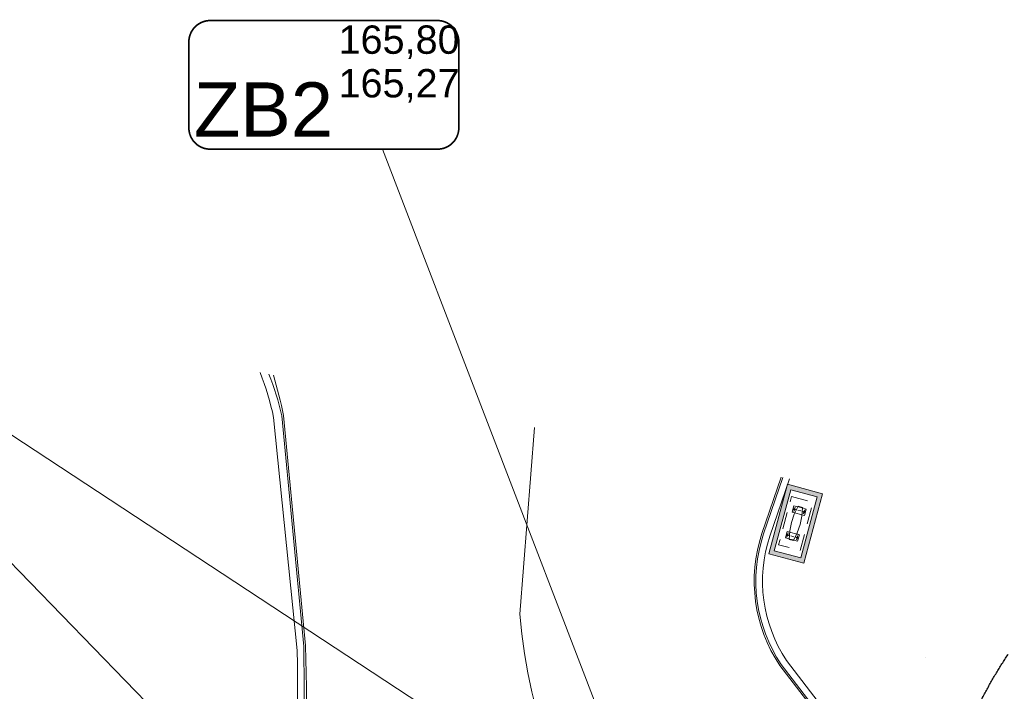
# Model space of a CAD drawing. Header units: millimetres. Extents: x 19047 to 276906, y -533553 to -451719.
# Tile 24 of 36: x 37189 to 54949, y -464768 to -452658. Entities that reach past the tile are written whole.
import ezdxf
from ezdxf.lldxf.tags import DXFTag

# ---------------------------------------------------------------- set-up
doc = ezdxf.new("R2010")
doc.units = ezdxf.units.MM
doc.header["$MEASUREMENT"] = 0
doc.linetypes.add('DASHED', pattern=[19.05, 12.7, -6.35])
doc.linetypes.add('Przerywana kopia', pattern=[500, 300, -200])
for name, color, linetype, lineweight in [('! Pylony - PZT_Nr_pióra__1', 7, 'Continuous', 13), ('! Pylony - PZT_Nr_pióra__101', 7, 'Continuous', 5), ('! Pylony - PZT_Nr_pióra__19', 255, 'Continuous', 0), ('! Pylony - PZT_Nr_pióra__41', 7, 'Continuous', 15), ('! Pylony - PZT_Nr_pióra__7', 7, 'Continuous', 13), ('ODLEGŁOŚCI BEZPIECZNE OD LPG', 1, 'DASHED', 30), ('PZT_Nr_pióra__1', 7, 'Continuous', 13), ('PZT_Nr_pióra__101', 7, 'Continuous', 5), ('PZT_Nr_pióra__98', 154, 'Continuous', 13)]:
    doc.layers.add(name, color=color, linetype=linetype, lineweight=lineweight)
doc.layers.add('_e_elektryka_Nr_pióra__218', color=7, linetype='Continuous', lineweight=15, true_color=0xd90005)
doc.layers.add('IS_Węzeł_sieci_kanalizacyjnej_-_opisy', color=7, linetype='Continuous')
tags = doc.linetypes.add('SOLID', pattern=[10, 10, 0]).pattern_tags.tags
tags[6:7] = [DXFTag(74, 4), DXFTag(75, 0), DXFTag(340, '0'), DXFTag(46, 0.0), DXFTag(50, 0.0), DXFTag(44, 0.0), DXFTag(45, 0.0)]
tags[4:5] = [DXFTag(74, 4), DXFTag(75, 0), DXFTag(340, '0'), DXFTag(46, 0.0), DXFTag(50, 0.0), DXFTag(44, 0.0), DXFTag(45, 0.0)]
doc.linetypes.add('Strzałki kopia', pattern='A,0,[1,PAB PZT Rew_1 11_04_20251.Shx,S=15.873016,R=0,X=0,Y=0],-2500,0', length=2500)

msp = doc.modelspace()

# ---------------------------------------------------------------- hatches: boundary and pattern name
at = {"layer": '! Pylony - PZT_Nr_pióra__19', "linetype": 'Continuous'}
h = msp.add_hatch(color=256, dxfattribs=at)
h.paths.add_polyline_path([(51333, -462460), (51671, -461206), (51039, -461035), (50701, -462290)])
h.paths.add_polyline_path([(51278, -462364), (50800, -462235), (51096, -461135), (51574, -461264)], flags=0)

# ---------------------------------------------------------------- linework, layer by layer
at = {"layer": '! Pylony - PZT_Nr_pióra__1', "linetype": 'Continuous', "flags": 128}
for points in [[(51333, -462460), (51671, -461206), (51039, -461035), (50701, -462290)], [(51278, -462364), (50800, -462235), (51096, -461135), (51574, -461264)]]:
    msp.add_lwpolyline(points, close=True, dxfattribs=at)
at = {"layer": '! Pylony - PZT_Nr_pióra__1', "linetype": 'Przerywana kopia', "flags": 128}
msp.add_lwpolyline([(51112, -461256), (51498, -461360), (51264, -462229), (50877, -462125)], close=True, dxfattribs=at)
at = {"layer": '! Pylony - PZT_Nr_pióra__101', "linetype": 'Continuous', "flags": 128}
for points in [[(51205, -461496), (51207, -461497)], [(51222, -461501), (51280, -461516)], [(51294, -461520), (51297, -461521)], [(51080, -461960), (51082, -461960)], [(51097, -461964), (51155, -461980)], [(51169, -461984), (51172, -461984)]]:
    msp.add_lwpolyline(points, dxfattribs=at)
at = {"layer": '! Pylony - PZT_Nr_pióra__41', "linetype": 'Przerywana kopia'}
for p, q in [((51124, -461537), (51346, -461596)), ((51239, -461443), (51296, -461459)), ((51030, -461884), (51252, -461944)), ((51083, -462023), (51139, -462038))]:
    msp.add_line(p, q, dxfattribs=at)
at = {"layer": '! Pylony - PZT_Nr_pióra__41', "linetype": 'Continuous', "flags": 128}
msp.add_lwpolyline([(51146, -462050), (51215, -461911), (51265, -461763), (51295, -461611), (51307, -461451), (51231, -461431), (51160, -461575), (51110, -461722), (51080, -461874), (51069, -462029)], close=True, dxfattribs=at)
for points in [[(51226, -461440), (51155, -461421), (51124, -461537), (51172, -461550)], [(51298, -461583), (51346, -461596), (51377, -461481), (51306, -461461)], [(51070, -462019), (50999, -462000), (51030, -461884), (51079, -461897)], [(51204, -461931), (51252, -461944), (51221, -462060), (51151, -462041)]]:
    msp.add_lwpolyline(points, dxfattribs=at)
at = {"layer": '! Pylony - PZT_Nr_pióra__7', "linetype": 'Continuous', "flags": 128}
for points in [[(51140, -461479), (51190, -461492)], [(51154, -461523), (51174, -461447)], [(51311, -461525), (51362, -461538)], [(51327, -461570), (51348, -461494)], [(51049, -461910), (51029, -461987)], [(51015, -461942), (51065, -461956)], [(51186, -461988), (51237, -462002)], [(51223, -461957), (51202, -462034)]]:
    msp.add_lwpolyline(points, dxfattribs=at)
for points in [[(51166, -461475), (51159, -461476), (51154, -461483), (51155, -461490), (51161, -461495), (51169, -461494), (51173, -461488), (51173, -461480)], [(51340, -461522), (51333, -461523), (51328, -461529), (51329, -461537), (51335, -461542), (51343, -461541), (51347, -461535), (51346, -461527)], [(51042, -461939), (51034, -461940), (51029, -461946), (51030, -461953), (51036, -461958), (51044, -461957), (51049, -461951), (51048, -461943)], [(51215, -461986), (51208, -461987), (51203, -461993), (51204, -462000), (51210, -462005), (51218, -462004), (51222, -461998), (51221, -461990)]]:
    msp.add_lwpolyline(points, close=True, dxfattribs=at)
at = {"layer": '_e_elektryka_Nr_pióra__218', "linetype": 'Continuous'}
msp.add_line((53528, -464164), (53527, -464164), dxfattribs=at)
at = {"layer": 'IS_Węzeł_sieci_kanalizacyjnej_-_opisy', "linetype": 'SOLID', "lineweight": 20, "ltscale": 10}
for p, q in [((43733, -454993), (50165, -471728)), ((35347, -459033), (47591, -467076)), ((36076, -461475), (52941, -478785))]:
    msp.add_line(p, q, dxfattribs=at)
at = {"layer": 'IS_Węzeł_sieci_kanalizacyjnej_-_opisy', "linetype": 'SOLID', "ltscale": 10}
msp.add_lwpolyline([(40626, -454993, 30, 30, 0), (44723, -454993, 30, 30, 0.414214), (45110, -454606, 30, 30, 0), (45110, -453060, 30, 30, 0.414214), (44723, -452673, 30, 30, 0), (40626, -452673, 30, 30, 0.414214), (40240, -453060, 30, 30, 0), (40240, -454606, 30, 30, 0.414214), (40626, -454993, 30, 30, 0)], format="xyseb", dxfattribs=at)
at = {"layer": 'ODLEGŁOŚCI BEZPIECZNE OD LPG', "ltscale": 100}
msp.add_circle((61672, -468544), 8000, dxfattribs=at)
at = {"layer": 'PZT_Nr_pióra__1', "linetype": 'Continuous', "flags": 128}
for points in [[(39478, -477498), (39732, -477550, 0.414214), (40145, -477278), (42056, -467977, 0.028297), (42194, -464030), (41769, -459833, 0.043286), (41525, -459021)], [(64042, -470587), (59461, -469646, -0.020549), (55546, -468671, -0.108692), (52960, -466986), (50899, -464300, -0.232055), (50578, -461922), (50925, -460905)], [(64048, -470558), (59467, -469616, -0.020544), (55556, -468643, -0.108587), (52983, -466966), (50923, -464283, -0.23195), (50606, -461931), (50954, -460911)], [(64072, -470441), (59491, -469499, -0.02052), (55594, -468529, -0.10816), (53073, -466887), (51021, -464213, -0.231514), (50720, -461970), (51073, -460935)]]:
    msp.add_lwpolyline(points, format="xyb", dxfattribs=at)
at = {"layer": 'PZT_Nr_pióra__101', "linetype": 'Continuous', "flags": 128}
for points in [[(39571, -477639), (39825, -477692, 0.414214), (40239, -477419), (42173, -468001, 0.02872), (42312, -463961), (41915, -459798, 0.049302), (41681, -459052)], [(39594, -477675), (39849, -477727, 0.414214), (40263, -477455), (42215, -467951, 0.033823), (42342, -463942), (41950, -459795, 0.016674), (41765, -459069)]]:
    msp.add_lwpolyline(points, format="xyb", dxfattribs=at)
at = {"layer": 'PZT_Nr_pióra__98', "linetype": 'Strzałki kopia', "flags": 128}
msp.add_lwpolyline([(46474, -460013), (46211, -463378, 0.30118), (52680, -471644), (57523, -472712), (68980, -475066), (71929, -475697, 0.236603), (84086, -470832), (86438, -468025)], format="xyb", dxfattribs=at)

# ---------------------------------------------------------------- texts
at = {"layer": 'IS_Węzeł_sieci_kanalizacyjnej_-_opisy', "linetype": 'SOLID', "ltscale": 10}
for s, insert, char_height, attachment_point in [('{\\fArial|b0|i0|c0|p0;165,80}', (42940, -453368), 511.2, 7), ('{\\fArial|b0|i0|c0|p0;165,27}', (42940, -453548), 511.2, 1), ('{\\fArial|b0|i0|c0|p0;ZB2}', (42840, -454767), 979.2, 9)]:
    msp.add_mtext(s, dxfattribs=dict(at, insert=insert, char_height=char_height, attachment_point=attachment_point))

doc.saveas('drawing.dxf')
